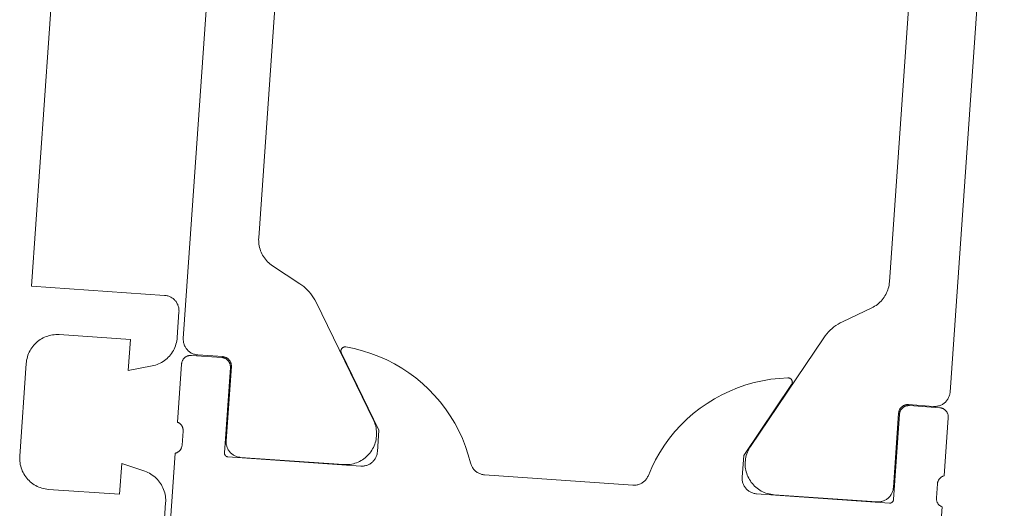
# Model space of a CAD drawing. Header units: metres. Extents: x 63115 to 703450, y -261936 to -53969.
# Tile 68 of 256: x 161177 to 161209, y -144059 to -144043. Entities that reach past the tile are written whole.
import ezdxf

# ---------------------------------------------------------------- set-up
doc = ezdxf.new("R2010")
doc.units = ezdxf.units.M
for name, color, linetype in [('_02Binnenwanden', 2, 'Continuous'), ('_03-PROJECTION', 1, 'Continuous'), ('LAYER98', 7, 'Continuous')]:
    doc.layers.add(name, color=color, linetype=linetype)

# ---------------------------------------------------------------- blocks, each defined once
blk = doc.blocks.new('schuco ruit')
at = {"layer": 'LAYER98', "color": 7, "linetype": 'Continuous', "lineweight": 9}
for points in [[(897.0347455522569, 19.09433463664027), (897.0347455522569, 44.17441276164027)], [(921.8345502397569, 19.09433463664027), (921.8345502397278, 44.17441276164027)], [(899.2339643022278, 40.77011588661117), (899.2339643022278, 22.49887565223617)], [(919.6343549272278, 40.77011588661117), (919.6343549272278, 22.49887565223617)], [(922.5347455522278, 20.43442252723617), (926.8345502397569, 20.43442252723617), (926.8345502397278, 36.47446158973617)], [(899.2339643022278, 22.49887565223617), (899.2359174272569, 22.44589713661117), (899.2398236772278, 22.39316276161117), (899.2466596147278, 22.34067252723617), (899.2564252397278, 22.28867057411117), (899.2691205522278, 22.23715690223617), (899.2847455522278, 22.18637565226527), (899.3023236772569, 22.13657096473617), (899.3228314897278, 22.08774283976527), (899.3462689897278, 22.03989127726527), (899.3716596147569, 21.99350455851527), (899.3990033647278, 21.94858268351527), (899.4292768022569, 21.90512565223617), (899.4624799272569, 21.86337760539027), (899.4966596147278, 21.82333854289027), (899.5337689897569, 21.78525260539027), (899.5728314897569, 21.74936393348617), (899.6128705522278, 21.71518424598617), (899.6558393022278, 21.68344596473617), (899.6997846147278, 21.65390494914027), (899.7447064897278, 21.62680533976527)], [(919.6343549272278, 22.49887565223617), (919.6324018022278, 22.44589713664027), (919.6284955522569, 22.39316276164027), (919.6216596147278, 22.34067252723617), (919.6118939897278, 22.28867057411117), (919.5991986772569, 22.23715690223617), (919.5845502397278, 22.18637565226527), (919.5659955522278, 22.13657096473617), (919.5454877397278, 22.08774283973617), (919.5230268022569, 22.03989127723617), (919.4976361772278, 21.99350455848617), (919.4693158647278, 21.94858268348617), (919.4390424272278, 21.90512565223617), (919.4068158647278, 21.86337760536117), (919.3716596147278, 21.82333854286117), (919.3345502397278, 21.78525260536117), (919.2964643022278, 21.74936393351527), (919.2554486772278, 21.71518424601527), (919.2134564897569, 21.68344596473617), (919.1695111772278, 21.65390494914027), (919.1236127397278, 21.62680533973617)], [(899.7447064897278, 21.62680533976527), (900.6587689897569, 21.11386588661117)], [(919.1236127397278, 21.62680533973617), (918.2095502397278, 21.11386588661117)], [(900.6587689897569, 21.11386588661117), (900.7271283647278, 21.07285026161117), (900.7945111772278, 21.02792838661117), (900.8579877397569, 20.97958854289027), (900.9195111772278, 20.92783073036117), (900.9781049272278, 20.87289908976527), (901.0337689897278, 20.81503776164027), (901.0865033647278, 20.75424674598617), (901.1353314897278, 20.69052604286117), (901.1812299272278, 20.62436393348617), (901.2232221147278, 20.55600455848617)], [(918.2095502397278, 21.11386588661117), (918.1411908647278, 21.07285026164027), (918.0747846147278, 21.02792838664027), (918.0103314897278, 20.97958854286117), (917.9488080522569, 20.92783073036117), (917.8902143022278, 20.87289908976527), (917.8345502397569, 20.81503776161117), (917.7818158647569, 20.75424674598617), (917.7329877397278, 20.69052604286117), (917.6870893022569, 20.62436393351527), (917.6450971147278, 20.55600455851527)], [(901.2232221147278, 20.55600455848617), (903.3374799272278, 16.89438346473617)], [(917.6450971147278, 20.55600455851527), (915.5308393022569, 16.89438346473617)], [(922.0347455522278, 19.93442252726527), (922.0347455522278, 19.96152213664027), (922.0376752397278, 19.98862174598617), (922.0406049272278, 20.01547721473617), (922.0464643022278, 20.04208854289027), (922.0523236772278, 20.06821158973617), (922.0601361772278, 20.09409049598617), (922.0699018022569, 20.11948112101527), (922.0806439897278, 20.14438346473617), (922.0923627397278, 20.16879752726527), (922.1060346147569, 20.19223502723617), (922.1206830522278, 20.21518424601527), (922.1363080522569, 20.23715690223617), (922.1529096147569, 20.25815299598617), (922.1714643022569, 20.27841666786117), (922.1900189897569, 20.29745963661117), (922.2105268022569, 20.31552604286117), (922.2320111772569, 20.33261588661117), (922.2534955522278, 20.34824088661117), (922.2769330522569, 20.36288932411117), (922.3003705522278, 20.37631705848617), (922.3247846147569, 20.38827994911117), (922.3491986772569, 20.39902213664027), (922.3745893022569, 20.40829948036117), (922.4009564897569, 20.41635612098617), (922.4273236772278, 20.42270377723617), (922.4536908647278, 20.42783073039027), (922.4800580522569, 20.43149283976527), (922.5074018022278, 20.43369010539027), (922.5347455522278, 20.43442252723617)], [(922.0347455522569, 19.10336783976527), (922.0347455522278, 19.93442252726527)], [(897.5347455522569, 18.59433463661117), (897.5074018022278, 18.59506705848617), (897.4800580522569, 18.59726432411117), (897.4536908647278, 18.60092643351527), (897.4263471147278, 18.60605338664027), (897.4009564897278, 18.61264518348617), (897.3745893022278, 18.62070182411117), (897.3491986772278, 18.62997916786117), (897.3247846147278, 18.64072135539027), (897.3003705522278, 18.65268424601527), (897.2769330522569, 18.66611198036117), (897.2534955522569, 18.68051627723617), (897.2320111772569, 18.69638541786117), (897.2105268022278, 18.71323112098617), (897.1900189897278, 18.73154166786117), (897.1714643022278, 18.75058463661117), (897.1529096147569, 18.77084830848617), (897.1363080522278, 18.79184440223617), (897.1206830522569, 18.81381705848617), (897.1060346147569, 18.83652213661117), (897.0923627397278, 18.86020377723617), (897.0806439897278, 18.88437369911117), (897.0699018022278, 18.90927604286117), (897.0601361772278, 18.93466666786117), (897.0523236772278, 18.96054557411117), (897.0464643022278, 18.98691276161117), (897.0406049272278, 19.01352408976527), (897.0376752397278, 19.04037955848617), (897.0347455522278, 19.06723502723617), (897.0347455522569, 19.09433463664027)], [(902.1529096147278, 18.97714713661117), (902.1490033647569, 18.98398307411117), (902.1460736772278, 18.99081901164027), (902.1431439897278, 18.99765494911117), (902.1402143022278, 19.00497916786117), (902.1382611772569, 19.01230338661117), (902.1372846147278, 19.01962760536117), (902.1353314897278, 19.02695182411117), (902.1343549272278, 19.03452018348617), (902.1343549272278, 19.04208854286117), (902.1343549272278, 19.04965690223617), (902.1343549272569, 19.05722526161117), (902.1353314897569, 19.06479362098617), (902.1363080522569, 19.07236198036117), (902.1382611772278, 19.07968619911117), (902.1402143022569, 19.08701041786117), (902.1431439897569, 19.09409049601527), (902.1460736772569, 19.10117057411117), (902.1490033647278, 19.10800651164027), (902.1519330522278, 19.11459830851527), (902.1568158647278, 19.12119010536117), (902.1607221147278, 19.12729362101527), (902.1656049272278, 19.13339713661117), (902.1704877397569, 19.13925651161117), (902.1753705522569, 19.14462760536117), (902.1812299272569, 19.14975455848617), (902.1870893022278, 19.15463737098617), (902.1929486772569, 19.15927604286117), (902.1988080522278, 19.16342643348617), (902.2056439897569, 19.16708854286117), (902.2124799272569, 19.17075065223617), (902.2193158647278, 19.17368033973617), (902.2261518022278, 19.17661002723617), (902.2339643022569, 19.17880729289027), (902.2408002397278, 19.18076041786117), (902.2486127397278, 19.18222526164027), (902.2554486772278, 19.18344596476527), (902.2632611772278, 19.18417838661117), (902.2710736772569, 19.18442252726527), (902.2779096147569, 19.18417838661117), (902.2857221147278, 19.18369010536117)], [(902.2857221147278, 19.18369010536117), (902.5601361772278, 19.14902213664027), (902.8325971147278, 19.09921744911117), (903.1021283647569, 19.03427604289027), (903.3667768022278, 18.95444205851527), (903.6275189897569, 18.86044791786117), (903.8824018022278, 18.75180533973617), (904.1304486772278, 18.62949088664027), (904.3716596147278, 18.49350455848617), (904.6050580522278, 18.34433463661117), (904.8296674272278, 18.18246940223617), (905.0445111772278, 18.00839713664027), (905.2505658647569, 17.82285026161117), (905.4449018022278, 17.62607291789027), (905.6284955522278, 17.41904166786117), (905.8003705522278, 17.20200065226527), (905.9605268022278, 16.97568229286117), (906.1070111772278, 16.74106315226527), (906.2408002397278, 16.49838737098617), (906.3609174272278, 16.24887565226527), (906.4663861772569, 15.99326041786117), (906.5581830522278, 15.73202994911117)], [(912.3101361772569, 15.73202994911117), (912.4019330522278, 15.99326041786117), (912.5083783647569, 16.24887565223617), (912.6284955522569, 16.49838737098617), (912.7613080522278, 16.74106315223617), (912.9087689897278, 16.97568229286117), (913.0679486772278, 17.20200065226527), (913.2398236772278, 17.41904166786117), (913.4234174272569, 17.62607291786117), (913.6187299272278, 17.82285026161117), (913.8238080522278, 18.00839713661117), (914.0386518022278, 18.18246940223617), (914.2632611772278, 18.34433463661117), (914.4966596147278, 18.49350455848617), (914.7378705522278, 18.62949088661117), (914.9859174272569, 18.75180533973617), (915.2408002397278, 18.86044791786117), (915.5015424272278, 18.95444205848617), (915.7661908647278, 19.03427604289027), (916.0357221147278, 19.09921744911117), (916.3081830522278, 19.14902213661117), (916.5825971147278, 19.18369010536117)], [(916.5825971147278, 19.18369010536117), (916.5904096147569, 19.18417838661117), (916.5982221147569, 19.18442252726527), (916.6050580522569, 19.18417838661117), (916.6128705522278, 19.18344596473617), (916.6206830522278, 19.18222526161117), (916.6275189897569, 19.18076041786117), (916.6353314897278, 19.17880729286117), (916.6421674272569, 19.17661002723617), (916.6490033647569, 19.17368033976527), (916.6558393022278, 19.17075065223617), (916.6626752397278, 19.16708854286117), (916.6695111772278, 19.16342643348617), (916.6753705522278, 19.15927604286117), (916.6822064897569, 19.15463737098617), (916.6880658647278, 19.14975455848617), (916.6929486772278, 19.14462760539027), (916.6988080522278, 19.13925651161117), (916.7036908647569, 19.13339713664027), (916.7075971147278, 19.12729362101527), (916.7124799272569, 19.12119010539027), (916.7163861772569, 19.11459830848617), (916.7193158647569, 19.10800651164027), (916.7232221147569, 19.10117057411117), (916.7261518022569, 19.09409049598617), (916.7281049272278, 19.08701041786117), (916.7300580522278, 19.07968619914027), (916.7320111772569, 19.07236198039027), (916.7329877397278, 19.06479362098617), (916.7339643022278, 19.05722526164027), (916.7339643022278, 19.04965690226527), (916.7339643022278, 19.04208854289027), (916.7339643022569, 19.03452018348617), (916.7329877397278, 19.02695182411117), (916.7320111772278, 19.01962760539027), (916.7300580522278, 19.01230338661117), (916.7281049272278, 19.00497916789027), (916.7251752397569, 18.99765494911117), (916.7222455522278, 18.99081901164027), (916.7193158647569, 18.98398307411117), (916.7154096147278, 18.97714713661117)], [(921.3345502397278, 18.59433463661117), (921.3609174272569, 18.59506705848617), (921.3882611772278, 18.59726432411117), (921.4156049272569, 18.60092643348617), (921.4419721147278, 18.60605338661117), (921.4683393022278, 18.61264518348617), (921.4937299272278, 18.62070182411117), (921.5191205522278, 18.62997916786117), (921.5445111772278, 18.64072135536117), (921.5689252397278, 18.65268424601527), (921.5923627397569, 18.66611198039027), (921.6148236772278, 18.68051627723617), (921.6372846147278, 18.69638541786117), (921.6577924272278, 18.71323112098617), (921.6783002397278, 18.73154166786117), (921.6968549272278, 18.75058463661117), (921.7154096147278, 18.77084830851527), (921.7320111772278, 18.79184440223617), (921.7486127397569, 18.81381705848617), (921.7622846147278, 18.83652213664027), (921.7759564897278, 18.86020377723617), (921.7876752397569, 18.88437369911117), (921.7984174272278, 18.90927604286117), (921.8081830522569, 18.93466666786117), (921.8159955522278, 18.96054557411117), (921.8228314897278, 18.98691276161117), (921.8277143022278, 19.01352408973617), (921.8316205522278, 19.04037955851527), (921.8335736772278, 19.06723502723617), (921.8345502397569, 19.09433463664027)], [(922.7759564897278, 18.13730338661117), (922.7232221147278, 18.15292838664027), (922.6724408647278, 18.17123893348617), (922.6216596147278, 18.19223502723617), (922.5728314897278, 18.21616080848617), (922.5249799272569, 18.24277213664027), (922.4790814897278, 18.27182487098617), (922.4341596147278, 18.30331901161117), (922.3921674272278, 18.33701041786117), (922.3511518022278, 18.37338737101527), (922.3120893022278, 18.41171744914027), (922.2759564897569, 18.45200065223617), (922.2408002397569, 18.49448112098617), (922.2095502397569, 18.53867057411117), (922.1792768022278, 18.58432487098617), (922.1529096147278, 18.63193229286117), (922.1284955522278, 18.68051627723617), (922.1060346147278, 18.73056510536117), (922.0874799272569, 18.78183463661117), (922.0708783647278, 18.83383658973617), (922.0581830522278, 18.88681510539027), (922.0474408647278, 18.94052604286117), (922.0406049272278, 18.99448112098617), (922.0357221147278, 19.04892448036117), (922.0347455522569, 19.10336783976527)], [(903.5347455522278, 15.88437369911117), (903.5347455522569, 16.58432487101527), (902.1529096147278, 18.97714713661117)], [(916.7154096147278, 18.97714713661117), (915.3345502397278, 16.58432487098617), (915.3345502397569, 15.88437369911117)], [(925.8345502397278, 18.93442252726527), (923.5347455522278, 18.93442252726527), (923.5347455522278, 17.93442252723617), (922.7759564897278, 18.13730338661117)], [(926.8345502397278, 17.93442252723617), (926.8325971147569, 17.98862174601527), (926.8286908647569, 18.04257682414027), (926.8208783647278, 18.09628776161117), (926.8111127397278, 18.14951041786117), (926.7974408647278, 18.20200065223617), (926.7818158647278, 18.25375846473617), (926.7632611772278, 18.30453971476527), (926.7417768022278, 18.35434440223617), (926.7183393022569, 18.40292838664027), (926.6909955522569, 18.45004752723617), (926.6616986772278, 18.49570182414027), (926.6304486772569, 18.53964713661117), (926.5962689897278, 18.58188346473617), (926.5601361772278, 18.62216666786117), (926.5220502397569, 18.66049674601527), (926.4820111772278, 18.69662955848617), (926.4390424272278, 18.73056510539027), (926.3950971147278, 18.76205924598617), (926.3501752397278, 18.79135612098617), (926.3023236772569, 18.81796744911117), (926.2544721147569, 18.84213737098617), (926.2046674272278, 18.86337760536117), (926.1538861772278, 18.88217643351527), (926.1021283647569, 18.89804557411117), (926.0493939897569, 18.91098502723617), (925.9956830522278, 18.92123893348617), (925.9429486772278, 18.92856315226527), (925.8882611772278, 18.93295768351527), (925.8345502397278, 18.93442252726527)], [(897.0347455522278, 18.26450065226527), (897.0347455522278, 18.28061393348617), (897.0357221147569, 18.29697135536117), (897.0386518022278, 18.31284049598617), (897.0415814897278, 18.32895377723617), (897.0454877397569, 18.34457877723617), (897.0503705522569, 18.36020377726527), (897.0552533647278, 18.37534049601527), (897.0620893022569, 18.39047721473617), (897.0689252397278, 18.40488151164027), (897.0777143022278, 18.41904166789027), (897.0855268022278, 18.43271354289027), (897.0952924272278, 18.44589713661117), (897.1060346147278, 18.45859244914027), (897.1167768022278, 18.47079948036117), (897.1275189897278, 18.48227408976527), (897.1402143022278, 18.49301627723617), (897.1529096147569, 18.50327018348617), (897.1656049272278, 18.51279166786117), (897.1792768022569, 18.52158073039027), (897.1939252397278, 18.52939323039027), (897.2085736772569, 18.53671744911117), (897.2232221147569, 18.54306510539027), (897.2388471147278, 18.54868033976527), (897.2544721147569, 18.55356315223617), (897.2700971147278, 18.55746940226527), (897.2857221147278, 18.56039908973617), (897.3023236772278, 18.56259635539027), (897.3179486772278, 18.56406119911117), (897.3345502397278, 18.56430533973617)], [(897.3345502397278, 18.56430533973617), (898.3140424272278, 18.56430533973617)], [(898.3443158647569, 18.59433463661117), (897.5347455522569, 18.59433463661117)], [(898.3140424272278, 18.56430533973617), (898.3306439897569, 18.56406119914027), (898.3462689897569, 18.56259635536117), (898.3628705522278, 18.56039908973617), (898.3784955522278, 18.55746940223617), (898.3941205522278, 18.55356315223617), (898.4097455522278, 18.54868033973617), (898.4253705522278, 18.54306510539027), (898.4400189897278, 18.53671744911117), (898.4546674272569, 18.52939323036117), (898.4693158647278, 18.52158073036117), (898.4829877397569, 18.51279166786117), (898.4956830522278, 18.50327018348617), (898.5083783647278, 18.49301627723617), (898.5200971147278, 18.48227408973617), (898.5318158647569, 18.47079948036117), (898.5425580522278, 18.45859244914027), (898.5533002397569, 18.44589713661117), (898.5620893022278, 18.43271354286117), (898.5708783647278, 18.41904166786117), (898.5796674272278, 18.40488151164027), (898.5865033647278, 18.39047721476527), (898.5933393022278, 18.37534049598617), (898.5982221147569, 18.36020377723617), (898.6031049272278, 18.34457877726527), (898.6070111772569, 18.32895377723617), (898.6099408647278, 18.31284049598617), (898.6128705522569, 18.29697135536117), (898.6138471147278, 18.28061393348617), (898.6138471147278, 18.26450065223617)], [(898.6450971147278, 18.29428580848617), (898.6441205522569, 18.31064323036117), (898.6431439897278, 18.32675651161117), (898.6402143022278, 18.34286979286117), (898.6372846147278, 18.35898307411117), (898.6333783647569, 18.37460807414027), (898.6284955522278, 18.39023307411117), (898.6236127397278, 18.40536979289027), (898.6167768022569, 18.42026237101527), (898.6099408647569, 18.43491080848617), (898.6021283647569, 18.44907096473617), (898.5933393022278, 18.46274283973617), (898.5835736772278, 18.47592643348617), (898.5728314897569, 18.48862174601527), (898.5620893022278, 18.50082877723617), (898.5513471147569, 18.51230338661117), (898.5386518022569, 18.52304557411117), (898.5259564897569, 18.53329948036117), (898.5132611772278, 18.54282096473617), (898.4995893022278, 18.55136588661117), (898.4849408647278, 18.55942252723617), (898.4702924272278, 18.56674674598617), (898.4556439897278, 18.57309440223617), (898.4400189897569, 18.57870963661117), (898.4253705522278, 18.58359244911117), (898.4087689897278, 18.58749869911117), (898.3931439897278, 18.59042838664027), (898.3775189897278, 18.59262565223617), (898.3609174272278, 18.59409049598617), (898.3443158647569, 18.59433463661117)], [(920.2241986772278, 18.29428580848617), (920.2241986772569, 18.31064323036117), (920.2261518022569, 18.32675651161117), (920.2281049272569, 18.34286979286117), (920.2310346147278, 18.35898307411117), (920.2349408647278, 18.37460807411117), (920.2398236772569, 18.39023307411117), (920.2456830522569, 18.40536979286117), (920.2515424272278, 18.42026237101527), (920.2593549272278, 18.43491080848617), (920.2671674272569, 18.44907096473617), (920.2759564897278, 18.46274283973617), (920.2847455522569, 18.47592643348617), (920.2954877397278, 18.48862174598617), (920.3062299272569, 18.50082877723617), (920.3179486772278, 18.51230338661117), (920.3296674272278, 18.52304557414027), (920.3423627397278, 18.53329948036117), (920.3560346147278, 18.54282096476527), (920.3697064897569, 18.55136588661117), (920.3833783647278, 18.55942252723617), (920.3980268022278, 18.56674674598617), (920.4126752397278, 18.57309440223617), (920.4283002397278, 18.57870963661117), (920.4439252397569, 18.58359244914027), (920.4595502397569, 18.58749869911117), (920.4751752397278, 18.59042838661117), (920.4917768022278, 18.59262565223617), (920.5074018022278, 18.59409049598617), (920.5240033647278, 18.59433463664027)], [(920.2544721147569, 18.26450065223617), (920.2544721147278, 18.28061393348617), (920.2564252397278, 18.29697135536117), (920.2583783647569, 18.31284049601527), (920.2613080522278, 18.32895377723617), (920.2652143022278, 18.34457877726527), (920.2700971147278, 18.36020377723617), (920.2759564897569, 18.37534049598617), (920.2818158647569, 18.39047721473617), (920.2896283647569, 18.40488151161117), (920.2974408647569, 18.41904166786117), (920.3062299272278, 18.43271354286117), (920.3150189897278, 18.44589713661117), (920.3257611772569, 18.45859244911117), (920.3365033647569, 18.47079948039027), (920.3482221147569, 18.48227408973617), (920.3599408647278, 18.49301627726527), (920.3726361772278, 18.50327018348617), (920.3863080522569, 18.51279166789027), (920.3999799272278, 18.52158073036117), (920.4136518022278, 18.52939323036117), (920.4283002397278, 18.53671744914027), (920.4429486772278, 18.54306510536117), (920.4585736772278, 18.54868033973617), (920.4741986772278, 18.55356315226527), (920.4898236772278, 18.55746940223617), (920.5054486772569, 18.56039908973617), (920.5220502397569, 18.56259635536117), (920.5376752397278, 18.56406119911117), (920.5542768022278, 18.56430533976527)], [(920.5240033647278, 18.59433463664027), (921.3345502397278, 18.59433463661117)], [(920.5542768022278, 18.56430533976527), (921.5347455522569, 18.56430533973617)], [(921.5347455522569, 18.56430533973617), (921.5503705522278, 18.56406119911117), (921.5669721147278, 18.56259635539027), (921.5825971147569, 18.56039908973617), (921.5991986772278, 18.55746940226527), (921.6148236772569, 18.55356315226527), (921.6304486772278, 18.54868033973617), (921.6450971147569, 18.54306510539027), (921.6607221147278, 18.53671744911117), (921.6743939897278, 18.52939323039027), (921.6890424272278, 18.52158073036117), (921.7027143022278, 18.51279166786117), (921.7154096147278, 18.50327018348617), (921.7281049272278, 18.49301627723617), (921.7408002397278, 18.48227408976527), (921.7525189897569, 18.47079948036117), (921.7632611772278, 18.45859244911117), (921.7730268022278, 18.44589713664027), (921.7827924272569, 18.43271354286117), (921.7915814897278, 18.41904166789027), (921.7993939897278, 18.40488151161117), (921.8062299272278, 18.39047721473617), (921.8130658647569, 18.37534049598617), (921.8189252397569, 18.36020377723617), (921.8238080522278, 18.34457877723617), (921.8277143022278, 18.32895377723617), (921.8306439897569, 18.31284049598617), (921.8325971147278, 18.29697135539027), (921.8335736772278, 18.28061393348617), (921.8345502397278, 18.26450065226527)], [(897.0347455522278, 16.38437369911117), (897.0347455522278, 18.26450065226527)], [(898.6138471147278, 18.26450065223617), (898.6138471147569, 15.50449088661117)], [(898.6441205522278, 15.89438346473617), (898.6450971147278, 18.29428580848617)], [(920.2241986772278, 15.89438346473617), (920.2241986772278, 18.29428580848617)], [(920.2544721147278, 15.50449088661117), (920.2544721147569, 18.26450065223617)], [(921.8345502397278, 18.26450065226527), (921.8345502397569, 16.38437369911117)], [(926.8345502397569, 14.93442252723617), (926.8345502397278, 17.93442252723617)], [(903.3374799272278, 16.89438346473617), (903.3628705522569, 16.84726432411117), (903.3863080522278, 16.79868033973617), (903.4068158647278, 16.74911979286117), (903.4243939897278, 16.69833854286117), (903.4390424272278, 16.64682487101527), (903.4507611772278, 16.59433463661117), (903.4605268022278, 16.54160026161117), (903.4673627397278, 16.48837760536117), (903.4702924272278, 16.43466666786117), (903.4712689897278, 16.38095573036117), (903.4693158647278, 16.32724479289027), (903.4644330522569, 16.27377799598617), (903.4566205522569, 16.22079948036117), (903.4458783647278, 16.16806510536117), (903.4322064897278, 16.11630729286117), (903.4156049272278, 16.06503776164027), (903.3960736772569, 16.01474479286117), (903.3745893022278, 15.96567252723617), (903.3501752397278, 15.91782096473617), (903.3238080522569, 15.87143424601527), (903.2945111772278, 15.82626823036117), (903.2622846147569, 15.78305533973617), (903.2290814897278, 15.74130729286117), (903.1929486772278, 15.70175651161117), (903.1538861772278, 15.66391471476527), (903.1138471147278, 15.62827018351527), (903.0718549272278, 15.59506705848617), (903.0279096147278, 15.56381705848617), (902.9829877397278, 15.53525260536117), (902.9361127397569, 15.50888541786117), (902.8882611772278, 15.48520377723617), (902.8384564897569, 15.46420768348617), (902.7876752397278, 15.44589713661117), (902.7368939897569, 15.43027213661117), (902.6841596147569, 15.41733268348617), (902.6314252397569, 15.40732291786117), (902.5786908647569, 15.40024283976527), (902.5249799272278, 15.39584830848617), (902.4712689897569, 15.39438346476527)], [(915.5308393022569, 16.89438346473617), (915.5054486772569, 16.84726432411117), (915.4829877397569, 16.79868033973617), (915.4624799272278, 16.74911979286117), (915.4449018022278, 16.69833854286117), (915.4292768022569, 16.64682487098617), (915.4175580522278, 16.59433463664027), (915.4077924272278, 16.54160026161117), (915.4019330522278, 16.48837760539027), (915.3980268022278, 16.43466666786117), (915.3970502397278, 16.38095573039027), (915.3999799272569, 16.32724479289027), (915.4048627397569, 16.27377799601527), (915.4126752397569, 16.22079948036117), (915.4234174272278, 16.16806510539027), (915.4370893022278, 16.11630729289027), (915.4527143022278, 16.06503776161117), (915.4722455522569, 16.01474479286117), (915.4937299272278, 15.96567252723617), (915.5181439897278, 15.91782096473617), (915.5445111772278, 15.87143424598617), (915.5738080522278, 15.82626823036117), (915.6060346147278, 15.78305533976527), (915.6402143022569, 15.74130729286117), (915.6763471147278, 15.70175651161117), (915.7144330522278, 15.66391471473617), (915.7544721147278, 15.62827018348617), (915.7964643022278, 15.59506705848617), (915.8404096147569, 15.56381705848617), (915.8853314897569, 15.53525260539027), (915.9322064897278, 15.50888541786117), (915.9810346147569, 15.48520377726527), (916.0298627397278, 15.46420768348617), (916.0806439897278, 15.44589713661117), (916.1324018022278, 15.43027213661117), (916.1841596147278, 15.41733268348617), (916.2368939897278, 15.40732291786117), (916.2896283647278, 15.40024283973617), (916.3433393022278, 15.39584830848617), (916.3970502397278, 15.39438346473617)], [(897.2339643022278, 16.11118033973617), (897.2339643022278, 16.12631705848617), (897.2329877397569, 16.14145377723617), (897.2310346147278, 16.15659049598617), (897.2290814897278, 16.17148307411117), (897.2251752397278, 16.18637565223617), (897.2212689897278, 16.20077994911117), (897.2163861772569, 16.21518424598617), (897.2105268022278, 16.22910026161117), (897.2046674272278, 16.24301627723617), (897.1968549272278, 16.25619987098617), (897.1890424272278, 16.26913932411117), (897.1802533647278, 16.28159049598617), (897.1714643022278, 16.29355338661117), (897.1616986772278, 16.30502799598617), (897.1509564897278, 16.31601432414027), (897.1392377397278, 16.32626823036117), (897.1275189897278, 16.33603385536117), (897.1158002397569, 16.34506705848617), (897.1031049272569, 16.35336783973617), (897.0904096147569, 16.36118033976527), (897.0767377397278, 16.36801627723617), (897.0630658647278, 16.37436393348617), (897.0484174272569, 16.37973502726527), (897.0347455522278, 16.38437369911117)], [(921.8345502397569, 16.38437369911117), (921.8199018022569, 16.37973502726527), (921.8052533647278, 16.37436393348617), (921.7915814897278, 16.36801627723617), (921.7788861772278, 16.36118033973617), (921.7652143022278, 16.35336783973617), (921.7525189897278, 16.34506705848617), (921.7408002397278, 16.33603385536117), (921.7290814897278, 16.32626823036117), (921.7173627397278, 16.31601432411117), (921.7075971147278, 16.30502799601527), (921.6978314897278, 16.29355338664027), (921.6880658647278, 16.28159049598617), (921.6792768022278, 16.26913932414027), (921.6714643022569, 16.25619987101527), (921.6646283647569, 16.24301627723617), (921.6577924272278, 16.22910026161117), (921.6519330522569, 16.21518424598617), (921.6470502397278, 16.20077994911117), (921.6431439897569, 16.18637565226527), (921.6392377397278, 16.17148307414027), (921.6372846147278, 16.15659049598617), (921.6353314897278, 16.14145377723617), (921.6343549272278, 16.12631705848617), (921.6343549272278, 16.11118033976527)], [(897.2339643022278, 15.65756705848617), (897.2339643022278, 16.11118033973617)], [(899.1441205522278, 15.39438346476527), (899.1167768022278, 15.39511588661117), (899.0904096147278, 15.39731315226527), (899.0630658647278, 15.40097526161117), (899.0366986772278, 15.40610221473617), (899.0103314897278, 15.41269401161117), (898.9849408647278, 15.42050651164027), (898.9595502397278, 15.43002799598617), (898.9341596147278, 15.44052604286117), (898.9097455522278, 15.45273307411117), (898.8863080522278, 15.46591666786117), (898.8638471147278, 15.48056510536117), (898.8413861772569, 15.49643424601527), (898.8208783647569, 15.51327994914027), (898.8003705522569, 15.53134635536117), (898.7808393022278, 15.55063346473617), (898.7632611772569, 15.57065299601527), (898.7466596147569, 15.59189323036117), (898.7300580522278, 15.61386588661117), (898.7154096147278, 15.63657096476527), (898.7027143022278, 15.66025260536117), (898.6900189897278, 15.68442252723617), (898.6802533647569, 15.70932487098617), (898.6704877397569, 15.73471549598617), (898.6626752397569, 15.76059440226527), (898.6558393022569, 15.78696158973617), (898.6509564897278, 15.81357291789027), (898.6470502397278, 15.84042838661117), (898.6450971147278, 15.86752799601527), (898.6441205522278, 15.89438346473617)], [(903.0347455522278, 15.38437369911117), (903.0611127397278, 15.38510612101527), (903.0884564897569, 15.38730338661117), (903.1148236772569, 15.39096549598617), (903.1421674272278, 15.39609244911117), (903.1685346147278, 15.40268424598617), (903.1939252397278, 15.41049674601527), (903.2193158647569, 15.42001823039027), (903.2447064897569, 15.43051627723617), (903.2681439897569, 15.44272330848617), (903.2915814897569, 15.45590690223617), (903.3150189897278, 15.47055533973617), (903.3365033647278, 15.48642448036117), (903.3579877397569, 15.50327018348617), (903.3784955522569, 15.52133658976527), (903.3970502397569, 15.54062369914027), (903.4156049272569, 15.56064323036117), (903.4322064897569, 15.58188346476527), (903.4478314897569, 15.60385612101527), (903.4624799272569, 15.62656119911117), (903.4761518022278, 15.65024283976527), (903.4878705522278, 15.67441276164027), (903.4986127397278, 15.69931510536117), (903.5083783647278, 15.72470573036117), (903.5161908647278, 15.75058463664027), (903.5230268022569, 15.77695182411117), (903.5279096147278, 15.80356315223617), (903.5318158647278, 15.83041862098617), (903.5337689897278, 15.85727408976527), (903.5347455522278, 15.88437369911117)], [(915.3345502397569, 15.88437369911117), (915.3345502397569, 15.85727408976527), (915.3374799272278, 15.83041862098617), (915.3404096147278, 15.80356315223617), (915.3462689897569, 15.77695182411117), (915.3521283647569, 15.75058463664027), (915.3609174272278, 15.72470573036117), (915.3697064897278, 15.69931510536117), (915.3804486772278, 15.67441276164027), (915.3921674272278, 15.65024283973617), (915.4058393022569, 15.62656119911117), (915.4204877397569, 15.60385612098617), (915.4361127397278, 15.58188346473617), (915.4536908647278, 15.56064323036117), (915.4712689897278, 15.54062369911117), (915.4908002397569, 15.52133658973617), (915.5103314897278, 15.50327018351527), (915.5318158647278, 15.48642448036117), (915.5533002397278, 15.47055533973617), (915.5767377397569, 15.45590690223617), (915.6001752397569, 15.44272330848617), (915.6245893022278, 15.43051627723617), (915.6490033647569, 15.42001823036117), (915.6743939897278, 15.41049674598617), (915.7007611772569, 15.40268424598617), (915.7271283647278, 15.39609244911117), (915.7534955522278, 15.39096549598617), (915.7798627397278, 15.38730338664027), (915.8072064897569, 15.38510612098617), (915.8345502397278, 15.38437369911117)], [(919.7241986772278, 15.39438346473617), (919.7515424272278, 15.39511588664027), (919.7779096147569, 15.39731315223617), (919.8052533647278, 15.40097526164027), (919.8316205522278, 15.40610221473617), (919.8579877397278, 15.41269401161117), (919.8843549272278, 15.42050651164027), (919.9097455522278, 15.43002799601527), (919.9341596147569, 15.44052604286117), (919.9585736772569, 15.45273307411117), (919.9820111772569, 15.46591666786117), (920.0044721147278, 15.48056510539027), (920.0269330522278, 15.49643424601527), (920.0484174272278, 15.51327994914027), (920.0679486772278, 15.53134635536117), (920.0874799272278, 15.55063346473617), (920.1050580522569, 15.57065299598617), (920.1226361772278, 15.59189323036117), (920.1382611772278, 15.61386588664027), (920.1529096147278, 15.63657096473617), (920.1656049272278, 15.66025260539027), (920.1783002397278, 15.68442252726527), (920.1890424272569, 15.70932487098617), (920.1978314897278, 15.73471549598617), (920.2056439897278, 15.76059440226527), (920.2124799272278, 15.78696158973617), (920.2173627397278, 15.81357291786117), (920.2212689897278, 15.84042838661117), (920.2232221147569, 15.86752799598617), (920.2241986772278, 15.89438346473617)], [(921.6343549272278, 16.11118033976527), (921.6343549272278, 15.65756705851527)], [(897.0347455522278, 15.38437369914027), (897.0484174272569, 15.38901237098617), (897.0630658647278, 15.39462760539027), (897.0767377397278, 15.40073112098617), (897.0904096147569, 15.40781119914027), (897.1031049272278, 15.41537955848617), (897.1158002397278, 15.42368033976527), (897.1275189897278, 15.43271354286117), (897.1392377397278, 15.44247916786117), (897.1509564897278, 15.45273307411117), (897.1616986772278, 15.46371940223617), (897.1714643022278, 15.47519401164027), (897.1802533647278, 15.48715690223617), (897.1890424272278, 15.49960807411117), (897.1968549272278, 15.51254752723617), (897.2046674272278, 15.52597526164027), (897.2105268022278, 15.53964713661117), (897.2163861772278, 15.55356315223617), (897.2212689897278, 15.56796744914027), (897.2251752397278, 15.58261588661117), (897.2290814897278, 15.59726432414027), (897.2310346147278, 15.61215690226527), (897.2329877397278, 15.62729362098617), (897.2339643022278, 15.64243033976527), (897.2339643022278, 15.65756705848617)], [(906.5581830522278, 15.73202994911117), (906.5669721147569, 15.70615104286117), (906.5777143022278, 15.68076041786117), (906.5894330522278, 15.65610221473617), (906.6031049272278, 15.63217643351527), (906.6167768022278, 15.60873893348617), (906.6324018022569, 15.58627799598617), (906.6499799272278, 15.56479362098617), (906.6675580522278, 15.54428580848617), (906.6870893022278, 15.52451041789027), (906.7075971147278, 15.50619987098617), (906.7281049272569, 15.48886588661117), (906.7505658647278, 15.47275260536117), (906.7740033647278, 15.45761588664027), (906.7974408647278, 15.44418815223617), (906.8218549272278, 15.43173698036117), (906.8472455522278, 15.42075065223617), (906.8726361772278, 15.41122916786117), (906.8990033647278, 15.40317252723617), (906.9253705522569, 15.39633658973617), (906.9527143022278, 15.39120963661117), (906.9800580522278, 15.38754752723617), (907.0064252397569, 15.38510612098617), (907.0347455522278, 15.38437369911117)], [(911.8345502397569, 15.38437369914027), (911.8618939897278, 15.38510612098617), (911.8892377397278, 15.38754752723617), (911.9165814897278, 15.39120963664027), (911.9429486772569, 15.39633658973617), (911.9693158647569, 15.40317252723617), (911.9956830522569, 15.41122916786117), (912.0210736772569, 15.42075065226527), (912.0464643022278, 15.43173698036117), (912.0708783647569, 15.44418815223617), (912.0952924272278, 15.45761588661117), (912.1177533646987, 15.47275260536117), (912.1402143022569, 15.48886588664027), (912.1616986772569, 15.50619987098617), (912.1812299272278, 15.52451041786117), (912.2007611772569, 15.54428580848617), (912.2183393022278, 15.56479362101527), (912.2359174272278, 15.58627799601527), (912.2515424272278, 15.60873893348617), (912.2661908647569, 15.63217643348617), (912.2788861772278, 15.65610221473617), (912.2906049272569, 15.68076041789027), (912.3013471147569, 15.70615104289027), (912.3101361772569, 15.73202994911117)], [(921.6343549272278, 15.65756705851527), (921.6343549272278, 15.64243033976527), (921.6353314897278, 15.62729362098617), (921.6372846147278, 15.61215690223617), (921.6392377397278, 15.59726432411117), (921.6431439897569, 15.58261588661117), (921.6470502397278, 15.56796744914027), (921.6519330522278, 15.55356315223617), (921.6577924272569, 15.53964713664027), (921.6646283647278, 15.52597526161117), (921.6714643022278, 15.51254752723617), (921.6792768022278, 15.49960807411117), (921.6880658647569, 15.48715690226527), (921.6978314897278, 15.47519401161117), (921.7075971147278, 15.46371940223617), (921.7173627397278, 15.45273307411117), (921.7290814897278, 15.44247916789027), (921.7408002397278, 15.43271354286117), (921.7525189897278, 15.42368033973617), (921.7652143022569, 15.41537955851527), (921.7788861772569, 15.40781119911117), (921.7915814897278, 15.40073112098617), (921.8052533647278, 15.39462760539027), (921.8199018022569, 15.38901237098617), (921.8345502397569, 15.38437369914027)], [(897.0347455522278, 12.09091666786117), (897.0347455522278, 15.38437369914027)], [(898.6138471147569, 15.50449088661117), (898.6148236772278, 15.49789908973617), (898.6148236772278, 15.49155143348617), (898.6158002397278, 15.48495963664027), (898.6167768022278, 15.47861198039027), (898.6187299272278, 15.47226432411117), (898.6206830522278, 15.46616080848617), (898.6226361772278, 15.46005729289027), (898.6255658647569, 15.45395377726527), (898.6284955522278, 15.44809440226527), (898.6314252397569, 15.44247916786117), (898.6353314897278, 15.43710807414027), (898.6382611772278, 15.43173698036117), (898.6431439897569, 15.42685416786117), (898.6470502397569, 15.42197135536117), (898.6519330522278, 15.41733268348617), (898.6568158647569, 15.41293815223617), (898.6616986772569, 15.40878776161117), (898.6665814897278, 15.40512565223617), (898.6724408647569, 15.40170768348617), (898.6783002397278, 15.39828971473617), (898.6841596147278, 15.39560416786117), (898.6900189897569, 15.39291862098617), (898.6958783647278, 15.39072135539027), (898.7017377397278, 15.38876823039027), (898.7085736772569, 15.38730338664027), (898.7144330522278, 15.38608268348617), (898.7212689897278, 15.38510612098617), (898.7281049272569, 15.38461783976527), (898.7339643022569, 15.38437369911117)], [(898.7339643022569, 15.38437369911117), (903.0347455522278, 15.38437369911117)], [(902.4712689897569, 15.39438346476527), (899.1441205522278, 15.39438346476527)], [(907.0347455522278, 15.38437369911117), (911.8345502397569, 15.38437369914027)], [(915.8345502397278, 15.38437369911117), (920.1343549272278, 15.38437369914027)], [(916.3970502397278, 15.39438346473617), (919.7241986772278, 15.39438346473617)], [(920.1343549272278, 15.38437369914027), (920.1411908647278, 15.38461783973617), (920.1470502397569, 15.38510612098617), (920.1538861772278, 15.38608268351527), (920.1597455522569, 15.38730338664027), (920.1665814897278, 15.38876823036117), (920.1724408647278, 15.39072135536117), (920.1783002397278, 15.39291862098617), (920.1851361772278, 15.39560416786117), (920.1909955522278, 15.39828971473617), (920.1958783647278, 15.40170768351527), (920.2017377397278, 15.40512565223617), (920.2066205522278, 15.40878776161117), (920.2124799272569, 15.41293815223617), (920.2163861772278, 15.41733268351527), (920.2212689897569, 15.42197135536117), (920.2261518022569, 15.42685416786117), (920.2300580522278, 15.43173698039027), (920.2339643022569, 15.43710807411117), (920.2368939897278, 15.44247916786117), (920.2408002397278, 15.44809440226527), (920.2427533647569, 15.45395377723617), (920.2456830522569, 15.46005729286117), (920.2476361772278, 15.46616080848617), (920.2495893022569, 15.47226432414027), (920.2515424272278, 15.47861198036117), (920.2525189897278, 15.48495963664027), (920.2534955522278, 15.49155143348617), (920.2544721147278, 15.49789908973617), (920.2544721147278, 15.50449088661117)], [(921.8345502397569, 15.38437369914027), (921.8345502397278, 1.384373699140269)], [(922.7759564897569, 14.73154166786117), (923.5347455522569, 14.93442252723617), (923.5347455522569, 13.93442252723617), (925.8345502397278, 13.93442252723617)], [(925.8345502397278, 13.93442252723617), (925.8882611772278, 13.93588737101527), (925.9429486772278, 13.94028190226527), (925.9956830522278, 13.94760612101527), (926.0493939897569, 13.95786002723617), (926.1021283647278, 13.97104362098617), (926.1538861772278, 13.98691276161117), (926.2046674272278, 14.00546744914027), (926.2544721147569, 14.02695182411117), (926.3023236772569, 14.05087760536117), (926.3501752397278, 14.07773307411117), (926.3950971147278, 14.10678580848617), (926.4390424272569, 14.13827994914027), (926.4820111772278, 14.17221549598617), (926.5220502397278, 14.20859244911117), (926.5601361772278, 14.24667838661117), (926.5962689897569, 14.28720573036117), (926.6304486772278, 14.32919791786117), (926.6616986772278, 14.37338737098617), (926.6909955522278, 14.41904166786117), (926.7183393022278, 14.46616080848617), (926.7417768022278, 14.51450065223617), (926.7632611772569, 14.56430533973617), (926.7818158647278, 14.61508658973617), (926.7974408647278, 14.66684440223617), (926.8111127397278, 14.71957877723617), (926.8208783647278, 14.77280143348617), (926.8286908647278, 14.82626823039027), (926.8325971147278, 14.88022330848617), (926.8345502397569, 14.93442252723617)], [(922.0347455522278, 13.76547721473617), (922.0357221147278, 13.82016471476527), (922.0406049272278, 13.87460807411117), (922.0474408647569, 13.92856315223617), (922.0581830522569, 13.98202994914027), (922.0708783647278, 14.03500846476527), (922.0874799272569, 14.08725455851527), (922.1060346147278, 14.13827994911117), (922.1284955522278, 14.18832877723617), (922.1529096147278, 14.23715690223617), (922.1792768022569, 14.28452018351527), (922.2095502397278, 14.33041862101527), (922.2408002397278, 14.37460807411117), (922.2759564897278, 14.41684440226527), (922.3120893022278, 14.45737174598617), (922.3511518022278, 14.49570182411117), (922.3921674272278, 14.53183463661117), (922.4341596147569, 14.56577018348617), (922.4790814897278, 14.59726432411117), (922.5249799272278, 14.62631705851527), (922.5728314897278, 14.65268424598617), (922.6216596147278, 14.67661002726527), (922.6724408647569, 14.69785026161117), (922.7232221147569, 14.71616080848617), (922.7759564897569, 14.73154166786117)], [(922.0347455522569, 12.93442252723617), (922.0347455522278, 13.76547721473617)]]:
    blk.add_lwpolyline(points, dxfattribs=at)
blk = doc.blocks.new('pui_02')
at = {"layer": '_03-PROJECTION', "xscale": -1, "rotation": 355.9999999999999}
blk.add_blockref('schuco ruit', (1.578187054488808, -2878.228981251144), dxfattribs=at)

msp = doc.modelspace()

# ---------------------------------------------------------------- block references
at = {"layer": '_02Binnenwanden'}
msp.add_blockref('pui_02', (162099.3689603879, -141258.610109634), dxfattribs=at)

doc.saveas('drawing.dxf')
